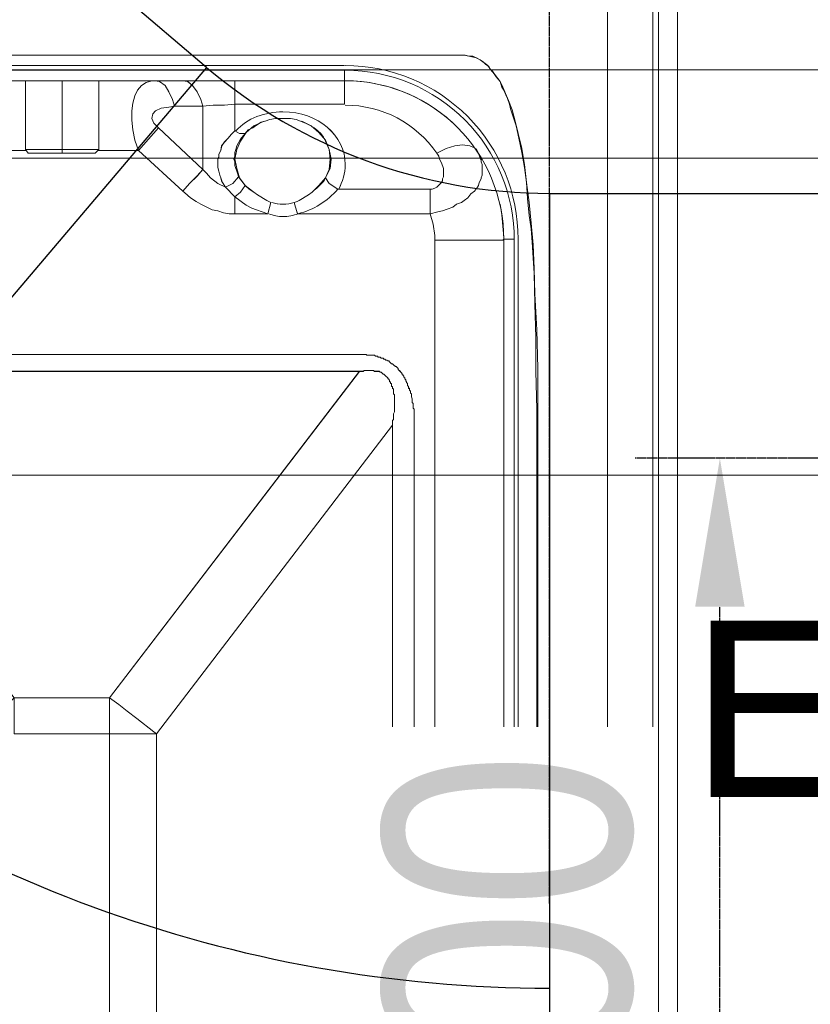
# Model space of a CAD drawing. Header units: millimetres. Extents: x -125266 to 274256, y -711690 to -301689.
# Tile 170 of 256: x -51636 to -51412, y -361599 to -361320. Entities that reach past the tile are written whole.
import ezdxf

# ---------------------------------------------------------------- set-up
doc = ezdxf.new("R2010")
doc.units = ezdxf.units.MM
doc.header["$PDMODE"] = 98
doc.linetypes.add('CONTINOUS', pattern=[0])
doc.linetypes.add('HIDDEN2', pattern=[0.1875, 0.125, -0.0625])
doc.layers.get('Defpoints').update_dxf_attribs({"lineweight": 5})
for name, color, linetype, lineweight in [('ARCH', 7, 'Continuous', 0), ('Equipment', 8, 'Continuous', 0), ('HOOD', 6, 'Continuous', 0), ('HVAC', 170, 'Continuous', 5), ('Legend', 5, 'Continuous', 0), ('MEPTEK HVAC-Kitchen Exhaust Air Duct', 30, 'Continuous', 30), ('MEPTEK HVAC-Kitchen Fresh Air Duct', 3, 'Continuous', 30), ('MEPTEK SA DUCT', 6, 'Continuous', 9), ('MEPTEK-TEXT1', 7, 'Continuous', 30), ('P-PIPE', 3, 'Continuous', 9)]:
    doc.layers.add(name, color=color, linetype=linetype, lineweight=lineweight)
for name, color, linetype in [('Light Equipment', 8, 'Continuous'), ('Model_Top', 7, 'Continuous'), ('RACK', 7, 'Continuous')]:
    doc.layers.add(name, color=color, linetype=linetype)
doc.styles.add('REVAC', font='verdana.ttf', dxfattribs={"height": 50})
doc.styles.get("Standard").update_dxf_attribs({"font": 'ARIALN.TTF'})
doc.styles.add('Times New Roman', font='times.ttf', dxfattribs={"height": 150})
doc.dimstyles.new('ARA-125', dxfattribs={"dimtxt": 200, "dimasz": 75, "dimexe": 0, "dimexo": 75, "dimgap": 7.5, "dimtad": 0, "dimdec": 0, "dimrnd": 5, "dimdsep": 46, "dimtxsty": 'Times New Roman', "dimblk": 'ARCHTICK', "dimcen": 56.25, "dimdle": 56.25, "dimclrd": 256, "dimclre": 256, "dimclrt": 256, "dimazin": 3, "dimtfac": 1, "dimtdec": 0, "dimtix": 1, "dimtmove": 1, "dimatfit": 3, "dimfxl": 0, "dimtolj": 1, "dimlwd": -1, "dimlwe": 0, "dimarcsym": 0})
doc.dimstyles.new('Copy of Standard', dxfattribs={"dimtxt": 70, "dimasz": 42, "dimexe": 24, "dimexo": 24, "dimgap": 24, "dimtad": 1, "dimtoh": 1, "dimdec": 0, "dimzin": 0, "dimdsep": 46, "dimtxsty": 'Standard', "dimcen": 0.09, "dimadec": 0, "dimazin": 0, "dimtfac": 1, "dimtdec": 0, "dimtofl": 0, "dimtmove": 0, "dimatfit": 3, "dimfxl": 0, "dimtolj": 1, "dimtzin": 0, "dimarcsym": 0})

# ---------------------------------------------------------------- blocks, each defined once
blk = doc.blocks.new('A$Cd18de8f6')
at = {"layer": 'Equipment'}
for points in [[(374.35, 122.11), (374.35, 598.53)], [(334.54, 608.95), (334.54, 301.4), (334.27, 290.71), (334.27, 281.1), (334.01, 271.74), (333.74, 262.93), (333.47, 258.65), (333.2, 254.11), (332.94, 250.37), (332.4, 246.63), (331.87, 241.82), (331.6, 237.27), (331.07, 233), (330.26, 228.72), (329.46, 224.72), (328.66, 221.24), (327.06, 216.43), (326.79, 215.1), (326.26, 213.49), (325.72, 212.42), (325.19, 211.09), (324.65, 210.29), (324.12, 208.68), (322.52, 206.55), (321.45, 205.21), (320.65, 204.14), (318.51, 202.54), (317.44, 202), (315.3, 201.47), (313.97, 201.2), (312.9, 201.2), (314.23, 201.2), (315.3, 201.47), (316.37, 201.47), (318.51, 202.54), (319.31, 203.07), (320.11, 203.87), (320.91, 204.41), (321.45, 205.21), (321.98, 205.74), (323.05, 207.35), (324.12, 208.68), (324.92, 210.29), (326.52, 214.03), (327.59, 216.7), (328.39, 219.91), (329.2, 223.38), (329.73, 225.25), (330.26, 227.66), (331.07, 232.2), (331.6, 237.27), (332.4, 242.89), (332.94, 248.76), (333.47, 254.91), (333.74, 261.59), (334.01, 268.8), (334.27, 273.88), (334.54, 278.96), (334.81, 289.91), (334.81, 301.4), (334.81, 608.95)], [(374.35, 122.91), (369.01, 122.91), (369.01, 595.32), (367.41, 593.72), (367.14, 596.93), (366.07, 602.81), (365.27, 605.74), (363.93, 608.68), (362.86, 611.36), (361.26, 614.03), (357.52, 618.84), (355.38, 620.98), (354.31, 622.31)], [(299.8, 565.93), (299.8, 305.95), (299.8, 301.4), (299.54, 301.14), (299.54, 299.8), (299.27, 299.53), (299.27, 298.46), (299, 297.93), (299, 297.13), (298.74, 296.86), (298.74, 296.33), (298.47, 296.06), (298.47, 295.52), (298.2, 295.52), (298.2, 294.99), (297.93, 294.72), (297.93, 294.19), (297.67, 293.92), (297.67, 293.65), (297.4, 293.39), (297.4, 293.12), (297.13, 292.85), (297.13, 292.59), (296.86, 292.32), (296.86, 292.05), (296.6, 291.78), (296.6, 291.52), (296.33, 291.52), (296.33, 291.25), (296.06, 290.98), (295.8, 290.71), (295.26, 290.18), (295.26, 289.91), (294.99, 289.65), (294.73, 289.38), (294.46, 289.38), (294.46, 289.11), (294.19, 289.11), (293.66, 288.58), (293.39, 288.58), (293.12, 288.31), (292.86, 288.04), (292.59, 287.78), (292.32, 287.78), (292.06, 287.51), (291.79, 287.51), (291.52, 287.24), (291.25, 287.24), (290.99, 286.97), (290.45, 286.97), (290.18, 286.71), (289.65, 286.71), (289.38, 286.44), (288.85, 286.44), (288.58, 286.17), (286.44, 286.17), (286.18, 285.91), (284.31, 285.91), (115.7, 285.91)], [(293.66, 565.93), (293.66, 305.95), (293.66, 304.61), (293.93, 304.34), (293.93, 302.74), (294.19, 302.2), (294.19, 297.39), (293.93, 297.13), (293.93, 295.79), (293.66, 295.52), (293.66, 294.99), (293.39, 294.99), (293.39, 294.19), (293.12, 294.19), (293.12, 293.65), (292.86, 293.65), (292.86, 293.12), (292.59, 293.12), (292.59, 292.85), (292.32, 292.85), (292.32, 292.59), (291.79, 292.05), (291.52, 291.78), (291.25, 291.52), (290.99, 291.52), (290.45, 290.98), (290.18, 290.98), (289.92, 290.71), (288.58, 290.71), (288.31, 290.45), (285.64, 290.45), (285.38, 290.71), (284.31, 290.71), (115.7, 290.71)], [(293.66, 305.95), (226.86, 393.32), (226.06, 392.79), (221.25, 389.04), (218.57, 386.91), (216.17, 385.04), (213.5, 383.17), (213.5, 393.32), (213.5, 478.56), (213.5, 488.71), (186.51, 488.71), (115.7, 581.43)], [(293.66, 565.93), (226.86, 478.56), (226.86, 393.32), (186.51, 393.32), (186.51, 383.17), (185.98, 383.7), (183.57, 385.57), (180.9, 387.44), (178.49, 389.31), (176.09, 391.45), (173.42, 393.32), (173.42, 478.56), (186.51, 478.56), (213.5, 478.56), (226.86, 478.56), (224.45, 480.43), (221.78, 482.3), (219.38, 484.44), (216.7, 486.31), (214.3, 488.18), (213.5, 488.71), (284.31, 581.43)], [(274.69, 235.94), (275.76, 237.54), (278.16, 239.14), (304.35, 239.14), (304.88, 239.14), (305.68, 238.88), (306.22, 238.61), (307.55, 237.27), (307.82, 236.74), (307.82, 236.21), (308.09, 235.67), (308.09, 233.27), (307.55, 231.66), (307.02, 230.59), (306.75, 229.79), (306.22, 228.99), (308.89, 227.66), (311.29, 226.85), (313.43, 226.59), (315.57, 226.85), (316.9, 227.39), (317.44, 227.92), (317.97, 228.99), (318.51, 230.33), (318.78, 230.86), (318.78, 231.4), (319.04, 232.2), (319.04, 235.14), (318.78, 235.94), (318.78, 236.21), (318.24, 237.27), (317.97, 238.08), (317.71, 238.61), (316.9, 239.68), (315.84, 240.48), (315.03, 241.55), (313.97, 242.35), (313.16, 242.89), (311.83, 243.42), (310.76, 244.22), (309.16, 244.76), (307.82, 245.29), (306.48, 245.56), (304.35, 246.09), (305.15, 249.03), (305.68, 252.24), (305.68, 253.57), (305.68, 563.79)], [(328.13, 563.53), (328.13, 253.31), (325.19, 253.31), (324.92, 253.57), (305.68, 253.57)], [(324.12, 243.42), (324.65, 246.36), (324.92, 249.57), (325.19, 252.77), (325.19, 253.31), (325.19, 563.53), (325.19, 253.31)], [(284.31, 290.71), (213.5, 383.17), (186.51, 383.17), (115.7, 290.71)], [(231.94, 215.63), (230.33, 215.9), (228.19, 216.17), (226.59, 216.97), (225.79, 217.77), (225.52, 219.1), (226.06, 220.44), (227.39, 221.78), (221.78, 228.19), (234.34, 239.68), (234.87, 240.21), (236.48, 241.55), (238.08, 242.62), (239.42, 243.42), (242.62, 245.02), (244.23, 245.29), (245.83, 245.82), (247.43, 246.09), (249.04, 246.09), (258.39, 246.09), (259.19, 242.89), (258.12, 242.35), (255.45, 240.75), (254.38, 239.95)], [(250.1, 235.67), (248.5, 237.54), (246.36, 238.61), (249.04, 241.28), (249.04, 246.09)], [(258.39, 246.09), (255.18, 245.02), (253.85, 244.49), (252.24, 243.69), (249.04, 241.28), (250.64, 239.95), (251.98, 238.08)], [(270.95, 239.95), (269.88, 240.75), (267.21, 242.35), (266.67, 242.62), (265.87, 242.89), (266.67, 245.82), (266.94, 246.09), (304.35, 246.09), (304.35, 239.14)], [(257.32, 219.91), (254.38, 221.24), (252.24, 223.11), (250.64, 225.52), (249.57, 227.92), (249.04, 230.59), (249.57, 233.27), (250.37, 235.94), (251.98, 238.08), (254.38, 239.95), (253.04, 239.14), (251.98, 238.08), (250.1, 235.67), (249.84, 234.87), (249.57, 234.07), (249.3, 233.27), (249.04, 232.46), (249.04, 231.4), (248.77, 230.59), (249.04, 229.79), (249.04, 228.72), (249.3, 227.92), (249.57, 226.85), (250.1, 226.05), (250.64, 224.98), (251.98, 223.38), (252.78, 222.31), (254.11, 221.78), (255.18, 220.98), (256.52, 220.17), (257.59, 219.91), (258.92, 219.37), (260.53, 219.1), (264.8, 219.1), (266.4, 219.37), (269.08, 220.44), (270.14, 220.98), (271.48, 221.78), (272.55, 222.58), (273.35, 223.38), (274.15, 224.45), (274.69, 225.52), (275.76, 227.92), (276.29, 230.59), (276.02, 233.27), (274.69, 235.94), (274.42, 236.47), (274.15, 237.01), (272.28, 238.88), (271.48, 239.41), (270.95, 239.95), (272.82, 238.08), (274.69, 235.94), (275.76, 233.53), (276.02, 230.59), (275.76, 227.92), (274.69, 225.25), (272.82, 223.11), (270.68, 221.24), (268.01, 219.91)], [(249.04, 222.58), (247.97, 223.65), (247.17, 224.72), (246.1, 225.78), (245.3, 226.85), (245.03, 228.19), (244.49, 229.26), (244.49, 230.06), (244.23, 230.59), (244.23, 233), (244.49, 234.07), (244.76, 235.14), (245.03, 235.94), (245.3, 236.74), (245.56, 237.27), (246.36, 238.61), (244.23, 237.54), (242.09, 235.94), (241.02, 234.6), (239.95, 233.53), (239.95, 215.63), (231.94, 215.63), (231.4, 213.76), (230.33, 211.62), (229.26, 209.75), (227.66, 208.68), (226.32, 208.42), (225.52, 208.42), (223.92, 208.95), (222.58, 209.75), (221.51, 211.09), (220.71, 212.69), (220.18, 214.83), (219.91, 216.97), (219.91, 219.64), (220.18, 222.31), (220.71, 225.25), (221.78, 228.19), (210.29, 228.19)], [(234.34, 239.68), (236.21, 237.54), (238.35, 235.4), (239.95, 233.53), (227.39, 221.78)], [(189.72, 227.92), (190.52, 228.99), (209.49, 228.99), (210.56, 227.92)], [(200.14, 228.99), (200.14, 208.42)], [(317.44, 227.92), (319.04, 230.86)], [(189.98, 228.19), (120.24, 228.19), (120.24, 208.42), (120.24, 205.48), (280.03, 205.48), (280.03, 208.42), (280.03, 215.1), (249.04, 215.1), (249.04, 222.58), (250.37, 223.38), (251.98, 223.38)], [(210.56, 208.42), (210.56, 227.92), (195.06, 227.92), (189.72, 227.92), (189.72, 208.42), (210.56, 208.42)], [(249.04, 208.42), (249.04, 215.1), (246.1, 215.36), (242.89, 215.36), (239.95, 215.63), (239.42, 213.76), (238.35, 211.62), (237.01, 209.75), (235.68, 208.68), (234.34, 208.42)], [(241.29, 208.42), (249.04, 208.42)]]:
    blk.add_lwpolyline(points, dxfattribs=at)
for points in [[(329.2, 253.04), (329.2, 563.79, 0.414845), (280.3, 612.96)], [(280.03, 204.14), (120.24, 204.14, -0.414845), (71.35, 253.31)], [(280.03, 208.42), (120.24, 208.42, -0.411724), (75.36, 253.57)], [(310.49, 220.17, -0.186059), (280.3, 208.42, 0.413943), (325.19, 253.57)], [(278.16, 239.14, 0.155469), (266.94, 246.09, 0.099131), (262.66, 246.89, 0.096185), (258.66, 246.09)]]:
    blk.add_lwpolyline(points, format="xyb", dxfattribs=at)
for points in [[(367.41, 124.52), (366.87, 124.52), (362.6, 124.25), (354.31, 124.25), (354.31, 155.78), (354.58, 158.98), (354.58, 204.94), (354.58, 593.72), (367.41, 593.72), (367.41, 204.94)], [(87.38, 201.2), (312.9, 201.2)]]:
    blk.add_lwpolyline(points, close=True, dxfattribs=at)
for centre, radius, start, end in [((280.29, 253.32), 47.84, 270.011, 0.3081), ((280.22, 253.12), 48.98, 270.0944, 0.2178), ((262.65, 233.45), 9.97, 71.1535, 89.9225), ((280.36, 246.7), 31.34, 269.8792, 325.5894)]:
    blk.add_arc(centre, radius, start, end, dxfattribs=at)
for points in [[(259.46, 242.89), (260.53, 243.15), (261.59, 243.42), (262.66, 243.42)], [(278.43, 239.14), (279.5, 237.01), (280.3, 234.6), (280.3, 232.2)], [(280.3, 232.2), (280.3, 223.91), (272.55, 217.23), (262.66, 217.23)], [(262.66, 217.23), (257.59, 217.23), (252.51, 219.1), (249.3, 222.58)]]:
    blk.add_open_spline(points, degree=3, dxfattribs=at)
blk = doc.blocks.new('ARCH')
at = {"layer": 'Legend', "ltscale": 15}
h = blk.add_hatch(dxfattribs=at)
h.set_pattern_fill('SACNCR', color=8, scale=25, style=0)
edge = h.paths.add_edge_path()
edge.add_arc((-53445.78, -362114.48), 661.35, 18.05247, 146.34022)
edge.add_line((-53996.25, -361747.92), (-53996.25, -362009.47))
edge.add_line((-53996.25, -362009.47), (-53996.24, -362009.47))
edge.add_line((-53996.24, -362009.47), (-53974.54, -361931.34))
edge.add_line((-53974.54, -361931.34), (-53941.81, -361857.14))
edge.add_line((-53941.81, -361857.14), (-53898.73, -361788.42))
edge.add_line((-53898.73, -361788.42), (-53846.22, -361726.62))
edge.add_line((-53846.22, -361726.62), (-53785.36, -361673.01))
edge.add_line((-53785.36, -361673.01), (-53717.42, -361628.73))
edge.add_line((-53717.42, -361628.73), (-53643.81, -361594.68))
edge.add_line((-53643.81, -361594.68), (-53566.06, -361571.58))
edge.add_line((-53566.06, -361571.58), (-53485.81, -361559.91))
edge.add_line((-53485.81, -361559.91), (-53404.7, -361559.92))
edge.add_line((-53404.7, -361559.92), (-53377.17, -361563.92))
edge.add_arc((-53404.64, -362113.24), 550, 10.8678, 87.1378, ccw=False)
edge.add_line((-52864.5, -362009.54), (-48663.66, -362009.54))
edge.add_line((-48663.66, -362009.54), (-48663.66, -361770.81))
edge.add_line((-48663.66, -361770.81), (-48213.66, -361770.84))
edge.add_line((-48213.66, -361770.84), (-48213.66, -361770.83))
edge.add_line((-48213.66, -361770.83), (-48663.64, -361770.83))
edge.add_line((-48663.64, -361770.83), (-48213.64, -361770.84))
edge.add_line((-48213.64, -361770.84), (-48213.66, -361770.84))
edge.add_line((-48213.66, -361770.84), (-48213.66, -362009.81))
edge.add_line((-48213.66, -362009.81), (-46905.49, -362009.89))
edge.add_line((-46905.49, -362009.89), (-46905.49, -361909.54))
edge.add_line((-46905.49, -361909.54), (-48113.66, -361909.54))
edge.add_line((-48113.66, -361909.54), (-48113.66, -361670.83))
edge.add_line((-48113.66, -361670.83), (-48763.64, -361670.83))
edge.add_line((-48763.64, -361670.83), (-48763.64, -361909.54))
edge.add_line((-48763.64, -361909.54), (-52816.98, -361909.54))
h = blk.add_hatch(dxfattribs=at)
h.set_pattern_fill('SACNCR', color=8, scale=25, style=0)
edge = h.paths.add_edge_path()
edge.add_arc((-53445.78, -362114.48), 661.35, 18.05247, 146.34022)
edge.add_line((-53996.25, -361747.92), (-53996.25, -362009.47))
edge.add_line((-53996.25, -362009.47), (-53996.24, -362009.47))
edge.add_line((-53996.24, -362009.47), (-53974.54, -361931.34))
edge.add_line((-53974.54, -361931.34), (-53941.81, -361857.14))
edge.add_line((-53941.81, -361857.14), (-53898.73, -361788.42))
edge.add_line((-53898.73, -361788.42), (-53846.22, -361726.62))
edge.add_line((-53846.22, -361726.62), (-53785.36, -361673.01))
edge.add_line((-53785.36, -361673.01), (-53717.42, -361628.73))
edge.add_line((-53717.42, -361628.73), (-53643.81, -361594.68))
edge.add_line((-53643.81, -361594.68), (-53566.06, -361571.58))
edge.add_line((-53566.06, -361571.58), (-53485.81, -361559.91))
edge.add_line((-53485.81, -361559.91), (-53404.7, -361559.92))
edge.add_line((-53404.7, -361559.92), (-53377.17, -361563.92))
edge.add_arc((-53404.64, -362113.24), 550, 10.8678, 87.1378, ccw=False)
edge.add_line((-52864.5, -362009.54), (-48663.66, -362009.54))
edge.add_line((-48663.66, -362009.54), (-48663.66, -361770.81))
edge.add_line((-48663.66, -361770.81), (-48213.66, -361770.84))
edge.add_line((-48213.66, -361770.84), (-48213.66, -361770.83))
edge.add_line((-48213.66, -361770.83), (-48663.64, -361770.83))
edge.add_line((-48663.64, -361770.83), (-48663.66, -362021.85))
edge.add_line((-48663.66, -362021.85), (-48478.01, -362021.86))
edge.add_line((-48478.01, -362021.86), (-48478.03, -362220.82))
edge.add_line((-48478.03, -362220.82), (-48213.67, -362220.84))
edge.add_line((-48213.67, -362220.84), (-48213.64, -361770.84))
edge.add_line((-48213.64, -361770.84), (-48213.66, -361770.84))
edge.add_line((-48213.66, -361770.84), (-48213.66, -362009.81))
edge.add_line((-48213.66, -362009.81), (-46905.49, -362009.89))
edge.add_line((-46905.49, -362009.89), (-46905.49, -361909.54))
edge.add_line((-46905.49, -361909.54), (-48113.66, -361909.54))
edge.add_line((-48113.66, -361909.54), (-48113.66, -361670.83))
edge.add_line((-48113.66, -361670.83), (-48763.64, -361670.83))
edge.add_line((-48763.64, -361670.83), (-48763.64, -361909.54))
edge.add_line((-48763.64, -361909.54), (-52816.98, -361909.54))
at = {"layer": 'Light Equipment', "lineweight": 0}
for points in [[(-51449.31, -361251.31), (-51449.31, -361727.73)], [(-51449.31, -361252.11), (-51454.65, -361252.11), (-51454.65, -361724.52), (-51456.26, -361722.92), (-51456.52, -361726.13), (-51457.59, -361732.01), (-51458.39, -361734.95), (-51459.73, -361737.88), (-51460.8, -361740.56), (-51462.4, -361743.23), (-51466.14, -361748.04), (-51468.28, -361750.18), (-51469.35, -361751.51)], [(-51489.12, -361738.15), (-51489.12, -361430.6), (-51489.39, -361419.92), (-51489.39, -361410.3), (-51489.66, -361400.94), (-51489.92, -361392.13), (-51490.19, -361387.85), (-51490.46, -361383.31), (-51490.72, -361379.57), (-51491.26, -361375.83), (-51491.79, -361371.02), (-51492.06, -361366.48), (-51492.59, -361362.2), (-51493.4, -361357.93), (-51494.2, -361353.92), (-51495, -361350.44), (-51496.6, -361345.63), (-51496.87, -361344.3), (-51497.4, -361342.69), (-51497.94, -361341.63), (-51498.47, -361340.29), (-51499.01, -361339.49), (-51499.54, -361337.88), (-51501.14, -361335.75), (-51502.21, -361334.41), (-51503.02, -361333.34), (-51505.15, -361331.74), (-51506.22, -361331.2), (-51508.36, -361330.67), (-51509.7, -361330.4), (-51510.76, -361330.4), (-51509.43, -361330.4), (-51508.36, -361330.67), (-51507.29, -361330.67), (-51505.15, -361331.74), (-51504.35, -361332.27), (-51503.55, -361333.08), (-51502.75, -361333.61), (-51502.21, -361334.41), (-51501.68, -361334.95), (-51500.61, -361336.55), (-51499.54, -361337.88), (-51498.74, -361339.49), (-51497.14, -361343.23), (-51496.07, -361345.9), (-51495.27, -361349.11), (-51494.46, -361352.58), (-51493.93, -361354.45), (-51493.4, -361356.86), (-51492.59, -361361.4), (-51492.06, -361366.48), (-51491.26, -361372.09), (-51490.72, -361377.97), (-51490.19, -361384.11), (-51489.92, -361390.79), (-51489.66, -361398.01), (-51489.39, -361403.08), (-51489.12, -361408.16), (-51488.85, -361419.11), (-51488.85, -361430.6), (-51488.85, -361738.15)], [(-51633.68, -361357.39), (-51703.42, -361357.39), (-51703.42, -361337.62), (-51703.42, -361334.68), (-51543.63, -361334.68), (-51543.63, -361337.62), (-51543.63, -361344.3), (-51574.63, -361344.3), (-51574.63, -361351.78), (-51573.29, -361352.58), (-51571.69, -361352.58)], [(-51613.1, -361337.62), (-51613.1, -361357.12), (-51628.6, -361357.12), (-51633.94, -361357.12), (-51633.94, -361337.62), (-51613.1, -361337.62)], [(-51623.52, -361358.19), (-51623.52, -361337.62)], [(-51574.63, -361351.78), (-51575.69, -361352.85), (-51576.5, -361353.92), (-51577.56, -361354.99), (-51578.37, -361356.05), (-51578.63, -361357.39), (-51579.17, -361358.46), (-51579.17, -361359.26), (-51579.43, -361359.8), (-51579.43, -361362.2), (-51579.17, -361363.27), (-51578.9, -361364.34), (-51578.63, -361365.14), (-51578.37, -361365.94), (-51578.1, -361366.48), (-51577.3, -361367.81), (-51579.43, -361366.74), (-51581.57, -361365.14), (-51582.64, -361363.8), (-51583.71, -361362.73), (-51583.71, -361344.83), (-51591.73, -361344.83), (-51592.26, -361342.96), (-51593.33, -361340.82), (-51594.4, -361338.95), (-51596, -361337.88), (-51597.34, -361337.62), (-51598.14, -361337.62), (-51599.74, -361338.15), (-51601.08, -361338.95), (-51602.15, -361340.29), (-51602.95, -361341.89), (-51603.48, -361344.03), (-51603.75, -361346.17), (-51603.75, -361348.84), (-51603.48, -361351.51), (-51602.95, -361354.45), (-51601.88, -361357.39), (-51613.37, -361357.39)], [(-51574.63, -361337.62), (-51574.63, -361344.3), (-51577.56, -361344.57), (-51580.77, -361344.57), (-51583.71, -361344.83), (-51584.24, -361342.96), (-51585.31, -361340.82), (-51586.65, -361338.95), (-51587.99, -361337.88), (-51589.32, -361337.62)], [(-51582.37, -361337.62), (-51574.63, -361337.62)], [(-51591.73, -361344.83), (-51593.33, -361345.1), (-51595.47, -361345.37), (-51597.07, -361346.17), (-51597.87, -361346.97), (-51598.14, -361348.31), (-51597.6, -361349.64), (-51596.27, -361350.98), (-51601.88, -361357.39), (-51589.32, -361368.88), (-51588.79, -361369.41), (-51587.18, -361370.75), (-51585.58, -361371.82), (-51584.24, -361372.62), (-51581.04, -361374.22), (-51579.43, -361374.49), (-51577.83, -361375.03), (-51576.23, -361375.29), (-51574.63, -361375.29), (-51565.27, -361375.29), (-51564.47, -361372.09), (-51565.54, -361371.55), (-51568.21, -361369.95), (-51569.28, -361369.15)], [(-51566.34, -361349.11), (-51569.28, -361350.44), (-51571.42, -361352.31), (-51573.02, -361354.72), (-51574.09, -361357.12), (-51574.63, -361359.8), (-51574.09, -361362.47), (-51573.29, -361365.14), (-51571.69, -361367.28), (-51569.28, -361369.15), (-51570.62, -361368.35), (-51571.69, -361367.28), (-51573.56, -361364.87), (-51573.82, -361364.07), (-51574.09, -361363.27), (-51574.36, -361362.47), (-51574.63, -361361.67), (-51574.63, -361360.6), (-51574.89, -361359.8), (-51574.63, -361358.99), (-51574.63, -361357.93), (-51574.36, -361357.12), (-51574.09, -361356.05), (-51573.56, -361355.25), (-51573.02, -361354.18), (-51571.69, -361352.58), (-51570.88, -361351.51), (-51569.55, -361350.98), (-51568.48, -361350.18), (-51567.14, -361349.37), (-51566.07, -361349.11), (-51564.74, -361348.57), (-51563.14, -361348.31), (-51558.86, -361348.31), (-51557.26, -361348.57), (-51554.59, -361349.64), (-51553.52, -361350.18), (-51552.18, -361350.98), (-51551.11, -361351.78), (-51550.31, -361352.58), (-51549.51, -361353.65), (-51548.97, -361354.72), (-51547.91, -361357.12), (-51547.37, -361359.8), (-51547.64, -361362.47), (-51548.97, -361365.14), (-51549.24, -361365.67), (-51549.51, -361366.21), (-51551.38, -361368.08), (-51552.18, -361368.61), (-51552.71, -361369.15), (-51550.84, -361367.28), (-51548.97, -361365.14), (-51547.91, -361362.73), (-51547.64, -361359.8), (-51547.91, -361357.12), (-51548.97, -361354.45), (-51550.84, -361352.31), (-51552.98, -361350.44), (-51555.65, -361349.11)], [(-51589.32, -361368.88), (-51587.45, -361366.74), (-51585.31, -361364.61), (-51583.71, -361362.73), (-51596.27, -361350.98)], [(-51633.94, -361357.12), (-51633.14, -361358.19), (-51614.17, -361358.19), (-51613.1, -361357.12)], [(-51548.97, -361365.14), (-51547.91, -361366.74), (-51545.5, -361368.35), (-51519.31, -361368.35), (-51518.78, -361368.35), (-51517.98, -361368.08), (-51517.44, -361367.81), (-51516.11, -361366.48), (-51515.84, -361365.94), (-51515.84, -361365.41), (-51515.57, -361364.87), (-51515.57, -361362.47), (-51516.11, -361360.86), (-51516.64, -361359.8), (-51516.91, -361358.99), (-51517.44, -361358.19), (-51514.77, -361356.86), (-51512.37, -361356.05), (-51510.23, -361355.79), (-51508.09, -361356.05), (-51506.76, -361356.59), (-51506.22, -361357.12), (-51505.69, -361358.19), (-51505.15, -361359.53), (-51504.89, -361360.06), (-51504.89, -361360.6), (-51504.62, -361361.4), (-51504.62, -361364.34), (-51504.89, -361365.14), (-51504.89, -361365.41), (-51505.42, -361366.48), (-51505.69, -361367.28), (-51505.95, -361367.81), (-51506.76, -361368.88), (-51507.82, -361369.68), (-51508.63, -361370.75), (-51509.7, -361371.55), (-51510.5, -361372.09), (-51511.83, -361372.62), (-51512.9, -361373.42), (-51514.5, -361373.96), (-51515.84, -361374.49), (-51517.18, -361374.76), (-51519.31, -361375.29), (-51518.51, -361378.23), (-51517.98, -361381.44), (-51517.98, -361382.77), (-51517.98, -361693)], [(-51495.53, -361692.73), (-51495.53, -361382.51), (-51498.47, -361382.51), (-51498.74, -361382.77), (-51517.98, -361382.77)], [(-51506.22, -361357.12), (-51504.62, -361360.06)], [(-51573.56, -361364.87), (-51575.16, -361366.74), (-51577.3, -361367.81), (-51574.63, -361370.48), (-51574.63, -361375.29)], [(-51565.27, -361375.29), (-51568.48, -361374.22), (-51569.82, -361373.69), (-51571.42, -361372.89), (-51574.63, -361370.48), (-51573.02, -361369.15), (-51571.69, -361367.28)], [(-51552.71, -361369.15), (-51553.78, -361369.95), (-51556.46, -361371.55), (-51556.99, -361371.82), (-51557.79, -361372.09), (-51556.99, -361375.03), (-51556.72, -361375.29), (-51519.31, -361375.29), (-51519.31, -361368.35)], [(-51499.54, -361372.62), (-51499.01, -361375.56), (-51498.74, -361378.77), (-51498.47, -361381.97), (-51498.47, -361382.51), (-51498.47, -361692.73), (-51498.47, -361382.51)], [(-51523.86, -361695.13), (-51523.86, -361435.15), (-51523.86, -361430.6), (-51524.12, -361430.34), (-51524.12, -361429), (-51524.39, -361428.73), (-51524.39, -361427.66), (-51524.66, -361427.13), (-51524.66, -361426.33), (-51524.93, -361426.06), (-51524.93, -361425.53), (-51525.19, -361425.26), (-51525.19, -361424.73), (-51525.46, -361424.73), (-51525.46, -361424.19), (-51525.73, -361423.92), (-51525.73, -361423.39), (-51525.99, -361423.12), (-51525.99, -361422.85), (-51526.26, -361422.59), (-51526.26, -361422.32), (-51526.53, -361422.05), (-51526.53, -361421.79), (-51526.8, -361421.52), (-51526.8, -361421.25), (-51527.06, -361420.98), (-51527.06, -361420.72), (-51527.33, -361420.72), (-51527.33, -361420.45), (-51527.6, -361420.18), (-51527.86, -361419.92), (-51528.4, -361419.38), (-51528.4, -361419.11), (-51528.67, -361418.85), (-51528.93, -361418.58), (-51529.2, -361418.58), (-51529.2, -361418.31), (-51529.47, -361418.31), (-51530, -361417.78), (-51530.27, -361417.78), (-51530.54, -361417.51), (-51530.8, -361417.24), (-51531.07, -361416.98), (-51531.34, -361416.98), (-51531.61, -361416.71), (-51531.87, -361416.71), (-51532.14, -361416.44), (-51532.41, -361416.44), (-51532.67, -361416.17), (-51533.21, -361416.17), (-51533.48, -361415.91), (-51534.01, -361415.91), (-51534.28, -361415.64), (-51534.81, -361415.64), (-51535.08, -361415.37), (-51537.22, -361415.37), (-51537.48, -361415.11), (-51539.35, -361415.11), (-51707.96, -361415.11)], [(-51530, -361695.13), (-51530, -361435.15), (-51530, -361433.81), (-51529.74, -361433.54), (-51529.74, -361431.94), (-51529.47, -361431.41), (-51529.47, -361426.6), (-51529.74, -361426.33), (-51529.74, -361424.99), (-51530, -361424.73), (-51530, -361424.19), (-51530.27, -361424.19), (-51530.27, -361423.39), (-51530.54, -361423.39), (-51530.54, -361422.85), (-51530.8, -361422.85), (-51530.8, -361422.32), (-51531.07, -361422.32), (-51531.07, -361422.05), (-51531.34, -361422.05), (-51531.34, -361421.79), (-51531.87, -361421.25), (-51532.14, -361420.98), (-51532.41, -361420.72), (-51532.67, -361420.72), (-51533.21, -361420.18), (-51533.48, -361420.18), (-51533.74, -361419.92), (-51535.08, -361419.92), (-51535.35, -361419.65), (-51538.02, -361419.65), (-51538.29, -361419.92), (-51539.35, -361419.92), (-51707.96, -361419.92)], [(-51539.35, -361419.92), (-51610.16, -361512.37), (-51637.15, -361512.37), (-51707.96, -361419.92)], [(-51530, -361435.15), (-51596.8, -361522.52), (-51597.6, -361521.99), (-51602.41, -361518.25), (-51605.09, -361516.11), (-51607.49, -361514.24), (-51610.16, -361512.37), (-51610.16, -361522.52), (-51610.16, -361607.76), (-51610.16, -361617.91), (-51637.15, -361617.91), (-51707.96, -361710.63)], [(-51530, -361695.13), (-51596.8, -361607.76), (-51596.8, -361522.52), (-51637.15, -361522.52), (-51637.15, -361512.37), (-51637.68, -361512.9), (-51640.09, -361514.77), (-51642.76, -361516.64), (-51645.17, -361518.51), (-51647.57, -361520.65), (-51650.24, -361522.52), (-51650.24, -361607.76), (-51637.15, -361607.76), (-51610.16, -361607.76), (-51596.8, -361607.76), (-51599.21, -361609.63), (-51601.88, -361611.5), (-51604.28, -361613.64), (-51606.96, -361615.51), (-51609.36, -361617.38), (-51610.16, -361617.91), (-51539.35, -361710.63)]]:
    blk.add_lwpolyline(points, dxfattribs=at)
for points in [[(-51456.26, -361253.72), (-51456.79, -361253.72), (-51461.06, -361253.45), (-51469.35, -361253.45), (-51469.35, -361284.98), (-51469.08, -361288.19), (-51469.08, -361334.14), (-51469.08, -361722.92), (-51456.26, -361722.92), (-51456.26, -361334.14)], [(-51736.28, -361330.4), (-51510.76, -361330.4)]]:
    blk.add_lwpolyline(points, close=True, dxfattribs=at)
for points in [[(-51543.63, -361333.34), (-51703.42, -361333.34, 0.414845), (-51752.31, -361382.51)], [(-51543.63, -361337.62), (-51703.42, -361337.62, 0.411724), (-51748.31, -361382.77)], [(-51513.17, -361349.37, 0.186059), (-51543.36, -361337.62, -0.413943), (-51498.47, -361382.77)], [(-51545.5, -361368.35, -0.155469), (-51556.72, -361375.29, -0.099131), (-51561, -361376.09, -0.096185), (-51565.01, -361375.29)], [(-51494.46, -361382.24), (-51494.46, -361693, -0.414845), (-51543.36, -361742.16)]]:
    blk.add_lwpolyline(points, format="xyb", dxfattribs=at)
for centre, radius, start, end in [((-51543.44, -361382.32), 48.98, 359.7822, 89.9056), ((-51543.37, -361382.52), 47.84, 359.6919, 89.989), ((-51543.3, -361375.9), 31.34, 34.4106, 90.1208), ((-51561.01, -361362.65), 9.97, 270.0775, 288.8465)]:
    blk.add_arc(centre, radius, start, end, dxfattribs=at)
for points in [[(-51561, -361346.44), (-51566.07, -361346.44), (-51571.15, -361348.31), (-51574.36, -361351.78)], [(-51543.36, -361361.4), (-51543.36, -361353.12), (-51551.11, -361346.44), (-51561, -361346.44)], [(-51545.23, -361368.35), (-51544.16, -361366.21), (-51543.36, -361363.8), (-51543.36, -361361.4)], [(-51564.2, -361372.09), (-51563.14, -361372.35), (-51562.07, -361372.62), (-51561, -361372.62)]]:
    blk.add_open_spline(points, degree=3, dxfattribs=at)
at = {"layer": 'Equipment', "lineweight": 30, "xscale": -1, "rotation": 180}
blk.add_blockref('A$Cd18de8f6', (-51823.66, -361129.2), dxfattribs=at)
blk = doc.blocks.new('H-06')
at = {"layer": 'HOOD', "lineweight": 0}
for p, q in [((-82795.9, -343715.22), (-80075.9, -343715.22)), ((-82795.9, -343740.22), (-80075.9, -343740.22))]:
    blk.add_line(p, q, dxfattribs=at)
at = {"layer": 'Model_Top', "color": 7, "insert": (-82532.1, -343871.14), "char_height": 50, "width": 825.636, "attachment_point": 1, "style": 'REVAC'}
blk.add_mtext('\\pi173.24445;Exhaust collar\\P\\pi242.20013;350 x 300\\P\\pi89.64808;900 CFM @ 190 Pa', dxfattribs=at)
blk = doc.blocks.new('A$C6072246C')
at = {"layer": 'P-PIPE', "color": 1, "lineweight": 13}
blk.add_line((-321.44, -2775.13), (-321.48, -3539.94), dxfattribs=at)
blk = doc.blocks.new('*D1614')
at = {"layer": 'Defpoints', "color": 0, "transparency": 16777216}
for p in [(-51437.3, -361444.54), (-51381.16, -361444.54), (-51381.16, -361744.54)]:
    blk.add_point(p, dxfattribs=at)
at = {"layer": 'MEPTEK SA DUCT', "color": 0, "linetype": 'HIDDEN2', "lineweight": -2, "transparency": 16777216}
for p, q in [((-51405.16, -361444.54), (-51461.3, -361444.54)), ((-51437.3, -361702.54), (-51437.3, -361486.54)), ((-51405.16, -361744.54), (-51461.3, -361744.54))]:
    blk.add_line(p, q, dxfattribs=at)
at = {"layer": 'MEPTEK SA DUCT', "color": 0, "transparency": 16777216}
for points in [[(-51444.3, -361486.54), (-51430.3, -361486.54), (-51437.3, -361444.54)], [(-51444.3, -361702.54), (-51430.3, -361702.54), (-51437.3, -361744.54)]]:
    blk.add_solid(points, dxfattribs=at)
at = {"layer": 'MEPTEK SA DUCT', "color": 0, "transparency": 16777216, "insert": (-51497.04, -361594.54), "char_height": 70, "attachment_point": 5, "rotation": 90, "bg_fill": 3, "box_fill_scale": 1.1, "bg_fill_color": 256, "bg_fill_true_color": 13158600, "bg_fill_transparency": 0}
blk.add_mtext('\\A1;300', dxfattribs=at)
blk = doc.blocks.new('_ArchTick')
at = {"color": 0, "linetype": 'ByBlock', "const_width": 0.15}
blk.add_lwpolyline([(-0.5, -0.5), (0.5, 0.5)], dxfattribs=at)
blk = doc.blocks.new('*D1657')
at = {"layer": 'Defpoints', "color": 0, "transparency": 16777216}
for p in [(-49351.19, -361285.15), (-51485.5, -361594.54, 1.51), (-49351.19, -361594.54, 0.02)]:
    blk.add_point(p, dxfattribs=at)
at = {"layer": 'MEPTEK HVAC-Kitchen Exhaust Air Duct', "color": 0, "linetype": 'HIDDEN2', "lineweight": -2, "transparency": 16777216}
for p, q in [((-51485.5, -361570.54), (-51485.5, -361261.15)), ((-49351.19, -361570.54), (-49351.19, -361261.15)), ((-51443.5, -361285.15), (-49393.19, -361285.15))]:
    blk.add_line(p, q, dxfattribs=at)
at = {"layer": 'MEPTEK HVAC-Kitchen Exhaust Air Duct', "color": 0, "transparency": 16777216}
for points in [[(-51443.5, -361278.15), (-51443.5, -361292.15), (-51485.5, -361285.15)], [(-49393.19, -361278.15), (-49393.19, -361292.15), (-49351.19, -361285.15)]]:
    blk.add_solid(points, dxfattribs=at)
at = {"layer": 'MEPTEK HVAC-Kitchen Exhaust Air Duct', "color": 0, "transparency": 16777216, "insert": (-50418.34, -361225.41), "char_height": 70, "attachment_point": 5, "bg_fill": 3, "box_fill_scale": 1.1, "bg_fill_color": 256, "bg_fill_true_color": 13158600, "bg_fill_transparency": 0}
blk.add_mtext('\\A1;2134', dxfattribs=at)

msp = doc.modelspace()

# ---------------------------------------------------------------- linework, layer by layer
at = {"layer": 'MEPTEK HVAC-Kitchen Exhaust Air Duct'}
for p, q in [((-51582.62, -361333.85, 1.65), (-52427.69, -360615.8, 4.49)), ((-51582.62, -361333.85, 1.65), (-51874, -361676.77, 1.65)), ((-51485.5, -361369.54, 1.51), (-49351.19, -361369.54, 1.51))]:
    msp.add_line(p, q, dxfattribs=at)
at = {"layer": 'MEPTEK HVAC-Kitchen Exhaust Air Duct', "extrusion": (0, -0.00395, 0.999992)}
msp.add_arc((-51485.5, -361216.71, 1429.02), 150, 229.6453, 270, dxfattribs=at)

# ---------------------------------------------------------------- block references
at = {"layer": 'ARCH'}
msp.add_blockref('ARCH', (0, 0), dxfattribs=at)
at = {"layer": 'HOOD'}
msp.add_blockref('H-06', (30912.24, -17619.32), dxfattribs=at)
at = {"layer": 'HVAC', "rotation": 270}
msp.add_blockref('A$C6072246C', (-48213.67, -361770.81), dxfattribs=at)

# ---------------------------------------------------------------- texts
at = {"layer": 'RACK', "color": 3, "lineweight": 0, "insert": (-55480.95, -361423.27), "char_height": 150, "attachment_point": 1}
msp.add_mtext_dynamic_manual_height_columns('\\pi54.99251;IT \\P\\pi-110.30421;RACK', width=243.2047, gutter_width=1, heights=[0], dxfattribs=at)

# ---------------------------------------------------------------- next in the draw order: dimensions: what is measured, and where the dimension line sits
at = {"layer": 'MEPTEK SA DUCT'}
dim = msp.add_linear_dim(base=(-51437.3, -361444.54), p1=(-51381.16, -361744.54), p2=(-51381.16, -361444.54), angle=90, dimstyle='Copy of Standard', override={"dimtfill": 1}, dxfattribs=at)
dim.commit()
dim.dimension.update_dxf_attribs({"geometry": '*D1614', "text_midpoint": (-51497.04, -361594.54)})

# ---------------------------------------------------------------- next in the draw order: linework, layer by layer
at = {"layer": 'MEPTEK HVAC-Kitchen Exhaust Air Duct'}
msp.add_line((-51485.5, -361369.54, 1.51), (-51485.5, -361819.54, 1.51), dxfattribs=at)
at = {"layer": 'MEPTEK HVAC-Kitchen Exhaust Air Duct', "extrusion": (0, -0.00395, 0.999992)}
msp.add_arc((-51485.5, -361216.71, 1429.02), 375, 229.6453, 270, dxfattribs=at)

# ---------------------------------------------------------------- next in the draw order: leaders
at = {"layer": 'MEPTEK HVAC-Kitchen Fresh Air Duct', "linetype": 'CONTINOUS', "lineweight": -2, "ltscale": 25}
msp.add_leader([(-52439.53, -359997.67, -11.79), (-52439.53, -362710.48, -11.79), (-50711.38, -362710.48, -11.79)], dimstyle='ARA-125', override={"dimtxt": 150, "dimasz": 150}, dxfattribs=at)

# ---------------------------------------------------------------- next in the draw order: dimensions: what is measured, and where the dimension line sits
at = {"layer": 'MEPTEK HVAC-Kitchen Exhaust Air Duct'}
dim = msp.add_linear_dim(base=(-49351.19, -361285.15), p1=(-51485.5, -361594.54, 1.51), p2=(-49351.19, -361594.54, 0.02), dimstyle='Copy of Standard', override={"dimfxl": 1.66875, "dimtfill": 1, "dimarcsym": 2}, dxfattribs=at)
dim.commit()
dim.dimension.update_dxf_attribs({"geometry": '*D1657', "text_midpoint": (-50418.34, -361225.41)})

# ---------------------------------------------------------------- next in the draw order: texts
at = {"layer": 'MEPTEK-TEXT1', "char_height": 350, "attachment_point": 1}
for s, insert, width in [('{\\fCalibri|b0|i0|c0|p34;\\H1.28571x;\\C1;GENERAL GUIDELINES-HVAC :\\P\\fArial Narrow|b0|i0|c0|p34;\\H0.88889x;\\C256;\\P\\fCalibri|b0|i0|c0|p34;\\C4;DUCTING :\\H0.875x;\\P\\pi-1050,l1050,t1050;\\C256;1.^IDUCTING SHALL BE IN ACCORDANCE WITH IS 655, GALVANIZED IRON SHEET TO BE USED FOR ALL DUCTING WORKS. THERMAL INSULATION ON DUCTS SHALL BE 19 MM THICK. CLOSED CELL CLASS “O” BS 476 PART 6-7 FM APPROVED NITRILE RUBBER ELASTOMERIC INSULATION THERMAL CONDUCTIVITY 0.033 WATTS PER METER-KELVIN (W/(M.K)) AT 0°C FOR AIR CONDITIONING DUCTING. \\P2.^ITHERMAL INSULATION ON KITCHEN EXHAUST DUCTING SHALL BE 80 MM THICK ALUMINUM FOIL FACED RESIN BONDED FIBRE GLASS WOOL OF DENSITY NOT LESS THAN 48 KG/M3.\\P3.^ITHERMAL INSULATION ON FRESH AIR, SUPPLY AIR AND RETURN AIR SHALL BE 19MM THICK CLOSED CELL ANTI-MICROBIAL CLASS “O” BS 476 AND PART 6 & 7 FM APPROVED NITRILE RUBBER ELASTOMERIC INSULATION THERMAL CONDUCTIVITY 0.033 WATTS PER METER-KELVIN (W/ (M\\fArial|b0|i0|c0|p34;.\\fCalibri|b0|i0|c0|p34;K)) AT 0°C.\\P4.^IAPPROPRIATE NUMBER OF TRAP DOORS SHALL BE PROVIDED IN KITCHEN EXHAUST DUCTING FOR OIL/GREASE CLEANING PURPOSE.\\P5.^IDUCTING INSTALLATION WITH RESPECT TO FRESH AIR INTAKE, KITCHEN EXHAUST OUT FROM LOCATION UP TO LOUVERS AT FAÇADE SHALL BE IN THE SCOPE OF CONCESSIONER INCLUDING AIR WASHER, EXHAUST FAN SECTION DRY SCRUBBER ETC.\\P6.^IEACH AND EVERY KITCHEN EXHAUST HOOD SHOULD BE EQUIPPED WITH UL LISTED, WET CHEMICAL BASED, MECHANICALLY OPERATED, AUTOMATIC FIRE SUPPRESSION SYSTEM. SEPARATE DRAWING TO BE SUBMITTED FOR HOOD SUPPRESSION SYSTEM.\\P7.^ISUPPORTING OF DUCTING TO BE DONE WITH USING ANGLE 50X 50 X 5MM AND TIE ROD OF SIZE MINIMUM 10 MM DIA/ AS PER DUCT SIZE.\\P8.^IPOST COMPLETION OF ONSITE WORK, CONCESSIONAIRE HAS TO SHARE TESTING AND COMMISSIONING REPORT WITH DIAL.\\P9.^IINTEGRATION WITH FIRE ALARM SYSTEM, SO THAT AHU GET SWITCHED OFF IN CASE OF ANY FIRE INCIDENT.\\P10.^IFOR EQUIPMENT PLACEMENT STRUCTURAL DETAILS TO BE APPROVED BY STRUCTURAL CONSULTANT AND SAME TO BE SHARE WITH DIAL.\\P11.^ITRAP DOOR WITH PROPER ACCESS TO BE PROVIDED FOR FILTER AND COPPER COIL CLEANING.\\P12.^IKITCHEN VENTILATION SHALL COMPLY TO NFPA 96 GUIDELINE.}', (-102876.11, -301696.9), 28043.4288), ('{\\fCalibri|b0|i0|c0|p34;\\H1.28571x;\\C1;CHILLED WATER PIPING:-\\H0.77778x;\\P\\pi-1050,l1050,t1050;\\C256;1.^ICHILLED WATER PIPING SHALL BE CONFIRMING TO IS:1239 PART I CLASS ‘C’ HEAVY AND FITTING SHALL BE CONFORMING TO ASTM A-105,3000LBS SOCKET WELD END (UP TO 50MM) & 1S:1239 PART-II HEAVY/ASTM A-234 WPB, GR.B BUTT WELD FITTING ( ABOVE 50NB PIPE SIZE)\\P2.^IPIPING CONNECTION SHOULD BE SOCKET WELDED UP TO 50NB SIZE AND SHALL BE BUTT WELD ABOVE 50NB PIPE SIZE. PIPE FLANGES SHOULD BE CONFIRMING TO ASTM A-105 # 150 SORF AND FLANGE DIMENSION SHOULD BE IN ACCORDANCE WITH ASME/ANSI B 16.5 (150 SORF), FITTING TO FITTING WELDING IS NOT ALLOWED. NOZZLE CONNECTIONS/THREDOLETS/WELDOLETS ARE NOT ALLOWED BY PUNCTURING THE PIPE. ONLY EQUAL/UNEQUAL TEE’S SHALL BE USED FOR BRANCH CONNECTION FROM HEADER. SOCKET WELD END TEE SHOULD BE USED FOR BRANCH CONNECTION (UP-TO -50NB PIPE SIZE) W.R.T TO PRESSURE GAUGE/TEMPERATURE GAUGE/AIR VENT/DRAIN POINT ETC.\\P3.^IPOST INSTALLATION CLEARANCE BY DIAL, CHW PIPING SHALL BE TESTED @15KGF/CM2 HYDROSTATICS PRESSURE FOR 24HRS HOLD TIME AND TESTING SHOULD BE WITNESSED TO DIAL TEAM.\\P4.^ITHERMAL INSULATION ON CHW AND CONDENSATE DRAIN PIPING LINE SHALL BE 25MM THICK. CLOSED CELL ANTI-MICROBIAL CLASS “O” BS 476 AND PART 6 & 7 FM APPROVED NITRILE RUBBER ELASTOMERIC INSULATION THERMAL CONDUCTIVITY 0.033 WATTS PER METER-KELVIN (W/ (M\\fArial|b0|i0|c0|p34;⋅\\fCalibri|b0|i0|c0|p34;K)) AT 0°C.\\P5.^ICONDENSATE DRAIN PIPING SHALL BE COMPLYING TO IS 4985 CLASS 3 UPVC PIPE. SOLVENT CEMENT COMPLYING WITH ASTM D2564 SHALL BE USED FOR JOINTS.\\P6.^IFOR CEILING SUSPENDED CHILLED WATER PIPE:  PIPE SHOULD BE HANGED WITH TIE ROD OF SIZE MINIMUM 10 MM DIA.}', (-102709.02, -319968), 24849.3539)]:
    msp.add_mtext(s, dxfattribs=dict(at, insert=insert, width=width))

doc.saveas('drawing.dxf')
